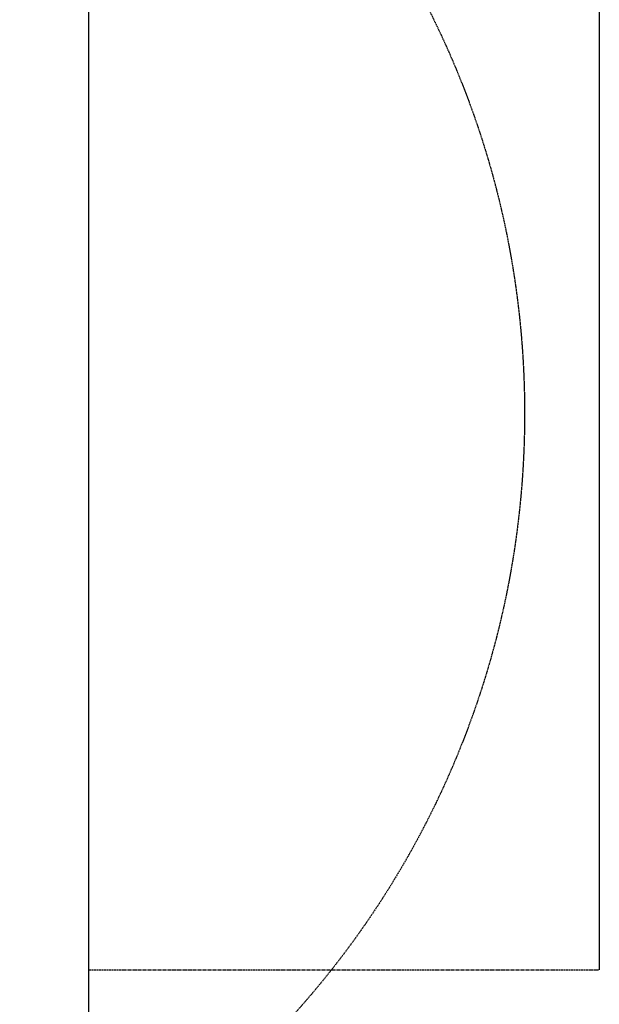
# Model space of a CAD drawing. Header units: inches. Extents: x -4968858 to -265257, y -220693 to 1871410.
# Tile 155 of 256: x -1892137 to -1891903, y 1194162 to 1194558. Entities that reach past the tile are written whole.
import ezdxf

# ---------------------------------------------------------------- set-up
doc = ezdxf.new("R2010")
doc.units = ezdxf.units.IN
doc.header["$MEASUREMENT"] = 0
for name, pattern in [('CENTER', [2, 1.25, -0.25, 0.25, -0.25]), ('CONTINOUS', [0]), ('HIDDEN', [0.375, 0.25, -0.125])]:
    doc.linetypes.add(name, pattern=pattern)
doc.layers.add('GRID', color=8, linetype='Continuous')
doc.layers.add('IPB', color=6, linetype='Continuous')

# ---------------------------------------------------------------- blocks, each defined once
blk = doc.blocks.new('UTCOMBINE')
at = {"color": 6}
for p, q in [((-709956.4, 45726.59, 0), (-709956.4, 46828.94, 0)), ((-709956.4, 45726.59, 0), (-709956.4, 46828.94, 0)), ((-709956.4, 45726.59, 0), (-709956.4, 46828.94, 0)), ((-709956.4, 45726.59, 0), (-709956.4, 46828.94, 0)), ((-710162.02, 45383.96, 0), (-710162.02, 46783.94, 0))]:
    blk.add_line(p, q, dxfattribs=at)
at = {"color": 6, "linetype": 'CENTER'}
blk.add_line((-709956.4, 46783.94, 0), (-710162.02, 46783.94, 0), dxfattribs=at)
at = {"layer": 'IPB', "linetype": 'HIDDEN'}
blk.add_circle((-709770.63, 46560.06, 0), 361.31, dxfattribs=at)
blk = doc.blocks.new('TFMR YARD')
at = {"layer": 'GRID', "color": 1, "rotation": 180}
blk.add_blockref('UTCOMBINE', (-795623.35, 296115.83, 0), dxfattribs=at)

msp = doc.modelspace()

# ---------------------------------------------------------------- block references
at = {"color": 1, "linetype": 'CONTINOUS', "lineweight": 15}
msp.add_blockref('TFMR YARD', (-1806442.03, 944843.99), dxfattribs=at)

doc.saveas('drawing.dxf')
